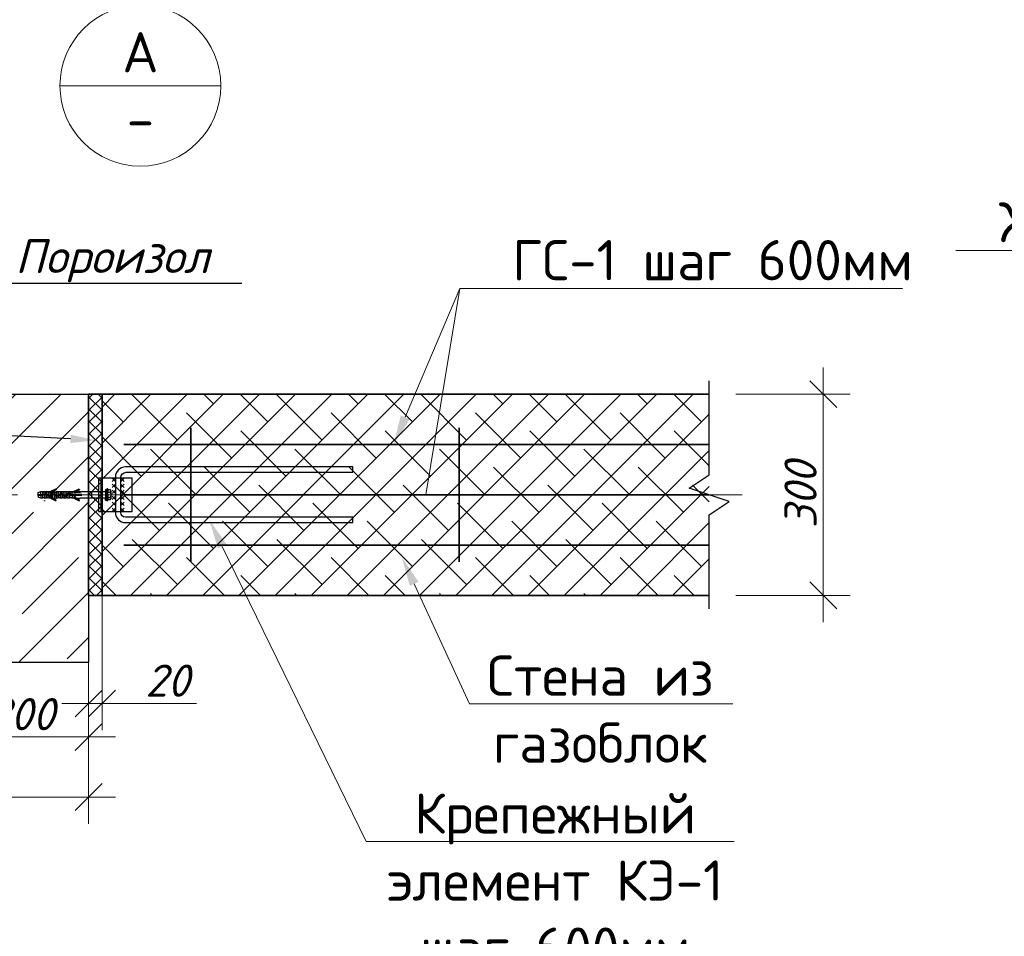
# Model space of a CAD drawing. Header units: millimetres. Extents: x 363306 to 7757304, y 1022887 to 1207196.
# Tile 215 of 256: x 1111856 to 1119197, y 1065754 to 1072588. Entities that reach past the tile are written whole.
import ezdxf
from ezdxf import colors
from ezdxf.entities.mleader import LeaderData, LeaderLine
from ezdxf.enums import TextEntityAlignment as Align
from ezdxf.math import Vec2, Vec3

# ---------------------------------------------------------------- set-up
doc = ezdxf.new("R2010")
doc.units = ezdxf.units.MM
doc.linetypes.add('ACAD_ISO10W100', pattern=[18, 12, -3, 0, -3])
for name, color, linetype, lineweight in [('.', 7, 'Continuous', 15), ('gazabulok 300', 32, 'Continuous', 30), ('Линия ОС', 22, 'ACAD_ISO10W100', 9)]:
    doc.layers.add(name, color=color, linetype=linetype, lineweight=lineweight)
for name, color, linetype in [('0 @ 100', 7, 'Continuous'), ('kcd_tx', 7, 'Continuous'), ('shtrixovka', 7, 'Continuous'), ('Штрих', 7, 'Continuous')]:
    doc.layers.add(name, color=color, linetype=linetype)
doc.styles.add('iso', font='isocpeur.TTF')
doc.styles.add('ISOCPEUR', font='isocpeur.TTF')
doc.styles.get("Standard").update_dxf_attribs({"font": 'isocpeui.ttf'})
doc.styles.add('ГОСТ 2.304', font='isocpeui.ttf')
doc.dimstyles.new('Санжар', dxfattribs={"dimtxt": 240, "dimasz": 200, "dimexe": 200, "dimexo": 200, "dimgap": 50, "dimtad": 1, "dimdec": 0, "dimtxsty": 'Standard', "dimblk": 'OBLIQUE', "dimcen": 2.5, "dimdle": 200, "dimclrd": 152, "dimclre": 152, "dimclrt": 152, "dimadec": 0, "dimazin": 0, "dimtfac": 1, "dimtdec": 0, "dimtmove": 0, "dimatfit": 3, "dimldrblk": 'OBLIQUE', "dimfxl": 0, "dimlwd": 0, "dimlwe": 0, "dimarcsym": 0})
pattern_1 = [(45, (70082.44, -764222.497), (-44.9012806, 44.9012806), []), (135, (70082.44, -764222.497), (-44.9012806, -44.9012806), [])]

# ---------------------------------------------------------------- blocks, each defined once
blk = doc.blocks.new('5454')
at = {"color": 1, "linetype": 'Continuous'}
for p, q in [((49287.6, 10309.1), (49291.6, 10310.6)), ((49287.6, 10306.1), (49287.6, 10309.1)), ((49291.6, 10306.1), (49291.6, 10310.6)), ((49291.6, 10310.6), (49294.2, 10310.6)), ((49294.2, 10310.6), (49294.2, 10306.1)), ((49294.2, 10310.6), (49294.3, 10310)), ((49296.3, 10310), (49294.3, 10310)), ((49294.3, 10306.1), (49294.3, 10309.2)), ((49294.3, 10307.2), (49301.2, 10307.2)), ((49295.9, 10310), (49297.4, 10310.6)), ((49297.4, 10310.6), (49297.4, 10307.2)), ((49297.4, 10310.6), (49300, 10310.6)), ((49300, 10307.2), (49300, 10310.6)), ((49300, 10310.6), (49300.1, 10310)), ((49302.1, 10310), (49300.1, 10310)), ((49300.1, 10307.2), (49300.1, 10309.2)), ((49301.2, 10305), (49301.2, 10307.2)), ((49301.7, 10310), (49303.2, 10310.6)), ((49303.2, 10305), (49303.2, 10310.6)), ((49303.2, 10310.6), (49305.8, 10310.6)), ((49304.4, 10309.9), (49314, 10314.4)), ((49304.4, 10309.9), (49305.8, 10309.9)), ((49314.5, 10313.2), (49305.8, 10309.2)), ((49305.8, 10308.8), (49305.8, 10309.9)), ((49305.8, 10305), (49305.8, 10308.8)), ((49305.8, 10308.8), (49305.9, 10308.8)), ((49305.9, 10308.8), (49308.4, 10308.8)), ((49305.9, 10305), (49305.9, 10308.8)), ((49305.9, 10307.2), (49312.8, 10307.2)), ((49308.4, 10308.8), (49308.7, 10309.2)), ((49308.7, 10309.2), (49309.5, 10310.6)), ((49309, 10309.2), (49308.7, 10309.2)), ((49309, 10307.2), (49309, 10309.2)), ((49311.6, 10309.2), (49309, 10309.2)), ((49309.5, 10310.6), (49311.6, 10310.6)), ((49311.6, 10310.6), (49311.7, 10309.4)), ((49311.7, 10309.2), (49311.6, 10309.2)), ((49311.6, 10307.2), (49311.6, 10309.2)), ((49311.7, 10309.4), (49314.8, 10310.6)), ((49311.7, 10307.2), (49311.7, 10309.2)), ((49314.8, 10309.2), (49311.7, 10309.2)), ((49312.8, 10305), (49312.8, 10307.2)), ((49314, 10314.4), (49314.5, 10313.2)), ((49314.8, 10310.6), (49315.3, 10310.6)), ((49314.8, 10305), (49314.8, 10309.2)), ((49315.3, 10309.2), (49314.8, 10309.2)), ((49315.3, 10310.6), (49315.3, 10309.2)), ((49315.3, 10310.6), (49317.4, 10310.6)), ((49317.4, 10305), (49317.4, 10310.6)), ((49317.4, 10310.6), (49317.5, 10310)), ((49319.5, 10310), (49317.5, 10310)), ((49317.5, 10305), (49317.5, 10309.2)), ((49317.5, 10307.2), (49324.4, 10307.2)), ((49319.1, 10310), (49320.6, 10310.6)), ((49320.6, 10310.6), (49320.6, 10307.2)), ((49320.6, 10310.6), (49323.2, 10310.6)), ((49323.2, 10307.2), (49323.2, 10310.6)), ((49323.2, 10310.6), (49323.3, 10310)), ((49325.3, 10310), (49323.3, 10310)), ((49323.3, 10307.2), (49323.3, 10309.2)), ((49324.4, 10305), (49324.4, 10307.2)), ((49324.9, 10310), (49326.4, 10310.6)), ((49326.4, 10305), (49326.4, 10310.6)), ((49326.4, 10310.6), (49329, 10310.6)), ((49329, 10307.6), (49329, 10310.6)), ((49329, 10310.6), (49329.1, 10310)), ((49329, 10307.6), (49329, 10305)), ((49331.1, 10310), (49329.1, 10310)), ((49329.1, 10305), (49329.1, 10309.2)), ((49336, 10307.2), (49329.1, 10307.2)), ((49330.7, 10310), (49332.2, 10310.6)), ((49332.2, 10310.6), (49332.2, 10307.2)), ((49332.2, 10310.6), (49334.8, 10310.6)), ((49334.8, 10310.6), (49334.8, 10307.6)), ((49334.8, 10310.6), (49334.9, 10310)), ((49334.9, 10307.6), (49334.8, 10307.6)), ((49336.9, 10310), (49334.9, 10310)), ((49334.9, 10307.6), (49334.9, 10309.2)), ((49336, 10306.1), (49336, 10307.2)), ((49336.5, 10310), (49338, 10310.6)), ((49338, 10306.2), (49338, 10310.6)), ((49338, 10310.6), (49340.6, 10310.6)), ((49339.2, 10309.9), (49348.8, 10314.4)), ((49339.2, 10309.9), (49340.6, 10309.9)), ((49349.3, 10313.2), (49340.6, 10309.2)), ((49340.6, 10309.9), (49340.6, 10308.8)), ((49340.6, 10308.8), (49343.2, 10308.8)), ((49343.2, 10308.8), (49343.5, 10309.2)), ((49343.5, 10309.2), (49344.3, 10310.6)), ((49350.1, 10309.2), (49343.5, 10309.2)), ((49344.3, 10310.6), (49350.1, 10310.6)), ((49348.8, 10314.4), (49349.3, 10313.2)), ((49350.1, 10310.6), (49386.9, 10310.6)), ((49350.1, 10310.6), (49350.1, 10309.2)), ((49367.6, 10300.6), (49367.6, 10310.6)), ((49387.8, 10313.4), (49387.6, 10311.5)), ((49387.6, 10311.5), (49387.6, 10299.7)), ((49388, 10313.6), (49389.8, 10313.6)), ((49389.8, 10310.6), (49389.8, 10313.9)), ((49389.8, 10297.6), (49389.8, 10313.6)), ((49389.8, 10310.6), (49389.8, 10300.6)), ((49390.3, 10314.4), (49390.7, 10314.4)), ((49390.7, 10314.4), (49390.3, 10314.4)), ((49391.2, 10309.1), (49391.2, 10313.9)), ((49391.2, 10313.6), (49391.2, 10313.9)), ((49391.2, 10313.1), (49391.2, 10310.6)), ((49391.2, 10309.4), (49395.2, 10309.4)), ((49391.2, 10305.6), (49391.2, 10309.1)), ((49395.2, 10313.1), (49391.7, 10313.1)), ((49395.2, 10309.5), (49395.2, 10309.3)), ((49395.7, 10311.5), (49395.7, 10299.7)), ((49395.7, 10309.4), (49395.7, 10309.4)), ((49287.1, 10306.1), (49294.3, 10306.1)), ((49287.1, 10305), (49287.1, 10306.1)), ((49287.1, 10305), (49295.4, 10305)), ((49287.6, 10305), (49287.6, 10302.1)), ((49291.6, 10300.6), (49287.6, 10302.1)), ((49291.6, 10305), (49291.6, 10300.6)), ((49294.2, 10300.6), (49291.6, 10300.6)), ((49294.2, 10300.6), (49294.2, 10305)), ((49294.3, 10301.2), (49294.2, 10300.6)), ((49294.3, 10302), (49294.3, 10305)), ((49294.3, 10302), (49294.3, 10301.2)), ((49296.3, 10301.2), (49294.3, 10301.2)), ((49295.4, 10306.1), (49300.1, 10306.1)), ((49295.4, 10305), (49295.4, 10306.1)), ((49297.4, 10300.6), (49295.9, 10301.2)), ((49297.4, 10300.6), (49297.4, 10306.1)), ((49300, 10300.6), (49297.4, 10300.6)), ((49300, 10306.1), (49300, 10300.6)), ((49300.1, 10301.2), (49300, 10300.6)), ((49300.1, 10302), (49300.1, 10306.1)), ((49300.1, 10303.9), (49307, 10303.9)), ((49300.1, 10302), (49300.1, 10301.2)), ((49302.1, 10301.2), (49300.1, 10301.2)), ((49301.2, 10305), (49305.9, 10305)), ((49303.2, 10300.6), (49301.7, 10301.2)), ((49303.2, 10303.9), (49303.2, 10300.6)), ((49305.8, 10300.6), (49303.2, 10300.6)), ((49305.8, 10302.4), (49305.8, 10303.9)), ((49305.9, 10302.4), (49305.8, 10302.4)), ((49305.8, 10300.6), (49305.8, 10302.4)), ((49314.5, 10298), (49305.8, 10302)), ((49305.8, 10300.6), (49314, 10296.8)), ((49305.9, 10302.4), (49305.9, 10303.9)), ((49308.4, 10302.4), (49305.9, 10302.4)), ((49307, 10306.1), (49311.7, 10306.1)), ((49307, 10303.9), (49307, 10306.1)), ((49309, 10301.4), (49308.4, 10302.4)), ((49309, 10301.4), (49309, 10306.1)), ((49309.5, 10300.6), (49309, 10301.4)), ((49309.5, 10300.6), (49311.6, 10300.6)), ((49311.6, 10300.6), (49311.6, 10306.1)), ((49311.6, 10300.6), (49311.7, 10301.8)), ((49311.7, 10301.8), (49311.7, 10306.1)), ((49311.7, 10303.9), (49318.6, 10303.9)), ((49311.7, 10301.8), (49314.8, 10300.6)), ((49312.8, 10305), (49317.5, 10305)), ((49314, 10296.8), (49314.5, 10298)), ((49314.8, 10300.6), (49314.8, 10303.9)), ((49314.8, 10300.6), (49315.3, 10300.6)), ((49317.4, 10300.6), (49315.3, 10300.6)), ((49317.4, 10303.9), (49317.4, 10300.6)), ((49317.5, 10301.2), (49317.4, 10300.6)), ((49317.5, 10302), (49317.5, 10303.9)), ((49317.5, 10301.2), (49317.5, 10302)), ((49319.5, 10301.2), (49317.5, 10301.2)), ((49318.6, 10306.1), (49323.3, 10306.1)), ((49318.6, 10303.9), (49318.6, 10306.1)), ((49320.6, 10300.6), (49319.1, 10301.2)), ((49320.6, 10300.6), (49320.6, 10306.1)), ((49323.2, 10300.6), (49320.6, 10300.6)), ((49323.2, 10306.1), (49323.2, 10300.6)), ((49323.3, 10301.2), (49323.2, 10300.6)), ((49323.3, 10302), (49323.3, 10306.1)), ((49323.3, 10303.9), (49330.2, 10303.9)), ((49323.3, 10303.9), (49330.2, 10303.9)), ((49323.3, 10301.2), (49323.3, 10302)), ((49325.3, 10301.2), (49323.3, 10301.2)), ((49324.4, 10305), (49329.1, 10305)), ((49326.4, 10300.6), (49324.9, 10301.2)), ((49326.4, 10303.9), (49326.4, 10300.6)), ((49329, 10300.6), (49326.4, 10300.6)), ((49329, 10303.9), (49329, 10300.6)), ((49329.1, 10301.2), (49329, 10300.6)), ((49329.1, 10302), (49329.1, 10303.9)), ((49329.1, 10301.2), (49329.1, 10302)), ((49331.1, 10301.2), (49329.1, 10301.2)), ((49334.9, 10306.1), (49330.2, 10306.1)), ((49330.2, 10303.9), (49330.2, 10306.1)), ((49332.2, 10300.6), (49330.7, 10301.2)), ((49332.2, 10300.6), (49332.2, 10306.1)), ((49334.8, 10300.6), (49332.2, 10300.6)), ((49334.8, 10306.1), (49334.8, 10305)), ((49334.8, 10300.6), (49334.8, 10305)), ((49334.9, 10301.2), (49334.8, 10300.6)), ((49334.9, 10302), (49334.9, 10306.1)), ((49334.9, 10305), (49352.6, 10305)), ((49334.9, 10301.2), (49334.9, 10302)), ((49336.9, 10301.2), (49334.9, 10301.2)), ((49352.6, 10306.1), (49336, 10306.1)), ((49338, 10300.6), (49336.5, 10301.2)), ((49338, 10305), (49338, 10300.6)), ((49340.6, 10300.6), (49338, 10300.6)), ((49343.2, 10302.4), (49340.6, 10302.4)), ((49340.6, 10302.4), (49340.6, 10300.6)), ((49349.3, 10298), (49340.6, 10302)), ((49340.6, 10300.6), (49348.8, 10296.8)), ((49344.3, 10300.6), (49343.2, 10302.4)), ((49344.3, 10300.6), (49350.1, 10300.6)), ((49348.8, 10296.8), (49349.3, 10298)), ((49386.9, 10300.6), (49350.1, 10300.6)), ((49352.6, 10305), (49352.6, 10306.1)), ((49387.8, 10297.8), (49387.6, 10299.7)), ((49388, 10297.6), (49389.8, 10297.6)), ((49389.8, 10300.6), (49389.8, 10297.3)), ((49390.7, 10296.8), (49390.3, 10296.8)), ((49391.2, 10305.6), (49391.2, 10297.6)), ((49391.2, 10301.8), (49395.1, 10301.8)), ((49391.2, 10297.3), (49391.2, 10297.6)), ((49395.2, 10298.1), (49391.7, 10298.1))]:
    blk.add_line(p, q, dxfattribs=at)
at = {"color": 1}
blk.add_line((49287.1, 10305.6), (49287.2, 10305.6), dxfattribs=at)
at = {"color": 1, "linetype": 'Continuous'}
for centre, radius, start, end in [((48705.9, 10260.3), 590.5, 4.7499, 4.8273), ((49445.4, 9939), 399.8, 111.8924, 112.1957), ((48711.7, 10260.3), 590.5, 4.7499, 4.8273), ((49451.2, 9939), 399.8, 111.8924, 112.1957), ((48718, 10259.4), 601.6, 4.7507, 4.8262), ((49467.8, 9941.1), 397.6, 111.8931, 112.1965), ((48723.8, 10259.4), 601.6, 4.7507, 4.8262), ((49473.6, 9941.1), 397.6, 111.8931, 112.1965), ((48729.6, 10259.4), 601.6, 4.7507, 4.8262), ((49479.4, 9941.1), 397.6, 111.8931, 112.1965), ((48735.4, 10259.4), 601.6, 4.7507, 4.8262), ((49485.2, 9941.1), 397.6, 111.8931, 112.1965), ((49386.7, 10311.5), 0.932, 280.1141, 356.6332), ((49388, 10313.4), 0.2, 90, 175), ((49390.3, 10313.9), 0.5, 90, 180), ((49390.7, 10313.9), 0.5, 0, 90), ((49391.7, 10313.6), 0.5, 180, 270), ((49389, 10312.1), 6.74, 335.8555, 354.3516), ((49389, 10306.6), 6.74, 5.6484, 24.1445), ((49388.9, 10310.4), 6.83, 8.923, 22.9185), ((49388.9, 10310.4), 6.83, 350.8089, 351.077), ((49444.3, 10669.6), 397, 247.8032, 248.1087), ((49450.1, 10669.6), 397, 247.8032, 248.1087), ((49467.5, 10669.5), 396.9, 247.8032, 248.1087), ((49473.3, 10669.5), 396.9, 247.8032, 248.1087), ((49479.1, 10669.5), 396.9, 247.8032, 248.1087), ((49484.9, 10669.5), 396.9, 247.8032, 248.1087), ((49386.7, 10299.6), 0.98, 5.2324, 76.3625), ((49388, 10297.8), 0.2, 185, 270), ((49390.3, 10297.3), 0.5, 180, 270), ((49390.7, 10297.3), 0.5, 270, 0), ((49391.7, 10297.6), 0.5, 90, 180), ((49389, 10304.6), 6.74, 335.8555, 354.3516), ((49389, 10299.1), 6.74, 5.6484, 24.1445), ((49388.9, 10300.8), 6.83, 337.0815, 351.077)]:
    blk.add_arc(centre, radius, start, end, dxfattribs=at)
blk = doc.blocks.new('_Oblique')
at = {"color": 0, "linetype": 'ByBlock', "lineweight": -2}
blk.add_line((-0.5, -0.5), (0.5, 0.5), dxfattribs=at)
blk = doc.blocks.new('*D958')
at = {"layer": 'Defpoints', "color": 0, "lineweight": 25, "transparency": 16777216}
for p in [(1110370, 1068045.5), (1112370, 1068045.5), (1112370, 1066791.9)]:
    blk.add_point(p, dxfattribs=at)
at = {"layer": 'kcd_tx', "lineweight": 0, "transparency": 16777216}
for p, q in [((1110370, 1067845.5), (1110370, 1066591.9)), ((1112370, 1067845.5), (1112370, 1066591.9)), ((1110170, 1066791.9), (1112570, 1066791.9))]:
    blk.add_line(p, q, dxfattribs=at)
at = {"layer": 'kcd_tx', "lineweight": 0, "transparency": 16777216, "xscale": 200, "yscale": 200, "zscale": 200, "rotation": 180}
blk.add_blockref('_Oblique', (1110370, 1066791.9), dxfattribs=at)
at = {"layer": 'kcd_tx', "lineweight": 0, "transparency": 16777216, "xscale": 200, "yscale": 200, "zscale": 200}
blk.add_blockref('_Oblique', (1112370, 1066791.9), dxfattribs=at)
at = {"layer": 'kcd_tx', "lineweight": 30, "transparency": 16777216, "insert": (1111370, 1066961.9), "char_height": 240, "attachment_point": 5, "bg_fill": 3, "box_fill_scale": 1.1, "bg_fill_color": 256, "bg_fill_true_color": 13158600, "bg_fill_transparency": 0}
blk.add_mtext('400', dxfattribs=at)
blk = doc.blocks.new('*D1018')
at = {"layer": 'Defpoints', "color": 0, "lineweight": 25, "transparency": 16777216}
for p in [(1116996.2, 1069795.5), (1117847.7, 1069795.5), (1116996.2, 1068295.5)]:
    blk.add_point(p, dxfattribs=at)
at = {"layer": 'kcd_tx', "lineweight": 0, "transparency": 16777216}
for p, q in [((1117847.7, 1068095.5), (1117847.7, 1069995.5)), ((1117196.2, 1069795.5), (1118047.7, 1069795.5)), ((1117196.2, 1068295.5), (1118047.7, 1068295.5))]:
    blk.add_line(p, q, dxfattribs=at)
at = {"layer": 'kcd_tx', "lineweight": 0, "transparency": 16777216, "xscale": 200, "yscale": 200, "zscale": 200}
for p, rotation in [((1117847.7, 1069795.5), 90), ((1117847.7, 1068295.5), 270)]:
    blk.add_blockref('_Oblique', p, dxfattribs=dict(at, rotation=rotation))
at = {"layer": 'kcd_tx', "lineweight": 30, "transparency": 16777216, "insert": (1117677.7, 1069045.5), "char_height": 240, "attachment_point": 5, "rotation": 90, "bg_fill": 3, "box_fill_scale": 1.1, "bg_fill_color": 256, "bg_fill_true_color": 13158600, "bg_fill_transparency": 0}
blk.add_mtext('300', dxfattribs=at)
blk = doc.blocks.new('*D1020')
at = {"layer": 'Defpoints', "color": 0, "lineweight": 25, "transparency": 16777216}
for p in [(1111370, 1067795.5), (1112370, 1067795.5), (1112370, 1067240)]:
    blk.add_point(p, dxfattribs=at)
at = {"layer": 'kcd_tx', "lineweight": 0, "transparency": 16777216}
for p, q in [((1111370, 1067595.5), (1111370, 1067040)), ((1112370, 1067595.5), (1112370, 1067040)), ((1111170, 1067240), (1112570, 1067240))]:
    blk.add_line(p, q, dxfattribs=at)
at = {"layer": 'kcd_tx', "lineweight": 0, "transparency": 16777216, "xscale": 200, "yscale": 200, "zscale": 200, "rotation": 180}
blk.add_blockref('_Oblique', (1111370, 1067240), dxfattribs=at)
at = {"layer": 'kcd_tx', "lineweight": 0, "transparency": 16777216, "xscale": 200, "yscale": 200, "zscale": 200}
blk.add_blockref('_Oblique', (1112370, 1067240), dxfattribs=at)
at = {"layer": 'kcd_tx', "lineweight": 30, "transparency": 16777216, "insert": (1111870, 1067410), "char_height": 240, "attachment_point": 5, "bg_fill": 3, "box_fill_scale": 1.1, "bg_fill_color": 256, "bg_fill_true_color": 13158600, "bg_fill_transparency": 0}
blk.add_mtext('200', dxfattribs=at)
blk = doc.blocks.new('*D959')
at = {"layer": 'Defpoints', "color": 0, "lineweight": 25, "transparency": 16777216}
for p in [(1112470, 1068545.5), (1112370, 1068045.5), (1112470, 1067490)]:
    blk.add_point(p, dxfattribs=at)
at = {"layer": 'kcd_tx', "lineweight": 0, "transparency": 16777216}
for p, q in [((1112470, 1068345.5), (1112470, 1067290)), ((1112370, 1067845.5), (1112370, 1067290)), ((1112170, 1067490), (1112670, 1067490)), ((1113175.1, 1067490), (1112470, 1067490))]:
    blk.add_line(p, q, dxfattribs=at)
at = {"layer": 'kcd_tx', "lineweight": 0, "transparency": 16777216, "xscale": 200, "yscale": 200, "zscale": 200, "rotation": 180}
blk.add_blockref('_Oblique', (1112370, 1067490), dxfattribs=at)
at = {"layer": 'kcd_tx', "lineweight": 0, "transparency": 16777216, "xscale": 200, "yscale": 200, "zscale": 200}
blk.add_blockref('_Oblique', (1112470, 1067490), dxfattribs=at)
at = {"layer": 'kcd_tx', "lineweight": 30, "transparency": 16777216, "insert": (1112957.2, 1067660), "char_height": 240, "attachment_point": 5, "bg_fill": 3, "box_fill_scale": 1.1, "bg_fill_color": 256, "bg_fill_true_color": 13158600, "bg_fill_transparency": 0}
blk.add_mtext('20', dxfattribs=at)

msp = doc.modelspace()

# ---------------------------------------------------------------- hatches: boundary and pattern name
at = {"layer": '.', "lineweight": 0}
h = msp.add_hatch(dxfattribs=at)
h.set_pattern_fill('ANSI37', color=256, scale=20)
h.set_pattern_definition(pattern_1)
h.paths.add_polyline_path([(1112369.975, 1068295.515), (1112469.975, 1068295.515), (1112469.975, 1069795.515), (1112369.975, 1069795.515)])
h = msp.add_hatch(dxfattribs=at)
h.set_pattern_fill('ANSI37', color=256, scale=20)
h.set_pattern_definition(pattern_1)
h.paths.add_polyline_path([(1112369.975, 1068295.515), (1112469.975, 1068295.515), (1112469.975, 1069795.515), (1112369.975, 1069795.515)])
at = {"layer": 'shtrixovka', "lineweight": 9, "ltscale": 1.5, "true_color": 0xae4f24}
h = msp.add_hatch(dxfattribs=at)
h.set_pattern_fill('ANSI38', color=34, scale=60)
h.set_pattern_definition([(45, (-77614.96, -127120.42), (-134.703842, 134.703842), []), (135, (-77614.96, -127120.42), (-404.111525, 134.703842), [476.25, -285.75])])
h.paths.add_polyline_path([(1116996.229, 1068295.515), (1116996.229, 1069795.515), (1112469.975, 1069795.515), (1112469.975, 1068295.515)])

# ---------------------------------------------------------------- linework, layer by layer
at = {"lineweight": 9}
for p, q in [((1113356.351, 1072095.454), (1112156.351, 1072095.454)), ((1112569.975, 1069170.515), (1112544.975, 1069145.515)), ((1112569.975, 1069145.515), (1112544.975, 1069170.515)), ((1112569.975, 1069125.515), (1112544.975, 1069100.515)), ((1112569.975, 1069100.515), (1112544.975, 1069125.515)), ((1112609.975, 1069170.515), (1112634.975, 1069145.515)), ((1112609.975, 1069145.515), (1112634.975, 1069170.515)), ((1112609.975, 1069125.515), (1112634.975, 1069100.515)), ((1112609.975, 1069100.515), (1112634.975, 1069125.515)), ((1112569.975, 1069080.515), (1112544.975, 1069055.515)), ((1112569.975, 1069055.515), (1112544.975, 1069080.515)), ((1112569.975, 1069035.515), (1112544.975, 1069010.515)), ((1112569.975, 1069010.515), (1112544.975, 1069035.515)), ((1112609.975, 1069080.515), (1112634.975, 1069055.515)), ((1112609.975, 1069055.515), (1112634.975, 1069080.515)), ((1112609.975, 1069035.515), (1112634.975, 1069010.515)), ((1112609.975, 1069010.515), (1112634.975, 1069035.515)), ((1112569.975, 1068990.515), (1112544.975, 1068965.515)), ((1112569.975, 1068965.515), (1112544.975, 1068990.515)), ((1112609.975, 1068990.515), (1112634.975, 1068965.515)), ((1112609.975, 1068965.515), (1112634.975, 1068990.515)), ((1112569.975, 1068945.515), (1112544.975, 1068920.515)), ((1112569.975, 1068920.515), (1112544.975, 1068945.515)), ((1112609.975, 1068945.515), (1112634.975, 1068920.515)), ((1112609.975, 1068920.515), (1112634.975, 1068945.515))]:
    msp.add_line(p, q, dxfattribs=at)
at = {"color": 146, "lineweight": 30}
for p, q in [((1112444.975, 1069170.515), (1112444.975, 1068920.515)), ((1112694.975, 1069170.515), (1112444.975, 1069170.515)), ((1112459.975, 1069170.515), (1112459.975, 1068920.515)), ((1112694.975, 1068920.515), (1112694.975, 1069170.515)), ((1112444.975, 1068920.515), (1112694.975, 1068920.515))]:
    msp.add_line(p, q, dxfattribs=at)
msp.add_lwpolyline([(1116996.229, 1068195.515), (1116996.229, 1068895.515), (1117146.229, 1068995.515), (1116846.229, 1069095.515), (1116996.229, 1069195.515), (1116996.229, 1069895.515)])
at = {"color": 219, "lineweight": 35, "true_color": 0x642165}
msp.add_lwpolyline([(1112369.975, 1069795.515), (1112469.975, 1069795.515), (1112469.975, 1068295.515), (1112369.975, 1068295.515)], close=True, dxfattribs=at)
msp.add_lwpolyline([(1112369.975, 1069795.515), (1112469.975, 1069795.515), (1112469.975, 1068295.515), (1112369.975, 1068295.515)], close=True, dxfattribs=at)
at = {"color": 96, "lineweight": 35, "ltscale": 10}
for points in [[(1113131.966, 1069545.515), (1113131.966, 1068545.515)], [(1115131.966, 1069545.515), (1115131.966, 1068545.515)], [(1112631.966, 1069420.515), (1116996.229, 1069420.515)], [(1112631.966, 1069045.515), (1116996.229, 1069045.515)], [(1112631.966, 1068670.515), (1116996.229, 1068670.515)]]:
    msp.add_lwpolyline(points, dxfattribs=at)
at = {"color": 5}
msp.add_lwpolyline([(1114339.975, 1068878.015), (1112644.975, 1068878.015, -0.41421356), (1112609.975, 1068913.015), (1112609.975, 1069173.015, -0.41421356), (1112649.975, 1069213.015), (1114339.975, 1069213.015), (1114339.975, 1069253.015), (1112644.975, 1069253.015, 0.41421356), (1112569.975, 1069178.015), (1112569.975, 1068913.015, 0.41421356), (1112644.975, 1068838.015), (1114339.975, 1068838.015), (1114339.975, 1068878.015)], format="xyb", dxfattribs=at)
at = {"lineweight": 9}
msp.add_circle((1112756.351, 1072095.454), 600, dxfattribs=at)
at = {"layer": 'gazabulok 300', "color": 22, "lineweight": 35, "ltscale": 12}
for points in [[(1112469.975, 1068295.515), (1112469.975, 1069795.515), (1116996.229, 1069795.515)], [(1112469.975, 1068295.515), (1116996.229, 1068295.515)]]:
    msp.add_lwpolyline(points, dxfattribs=at)

# ---------------------------------------------------------------- block references
at = {"xscale": 5, "yscale": 5, "zscale": 5}
msp.add_blockref('5454', (865556.78, 1017517.526), dxfattribs=at)

# ---------------------------------------------------------------- texts
at = {"lineweight": 9, "style": 'iso'}
msp.add_text('А', height=300, dxfattribs=at).set_placement((1112756.351, 1072195.454), align=Align.CENTER)
msp.add_text('-', height=300, dxfattribs=at).set_placement((1112756.351, 1071995.454), align=Align.TOP_CENTER)
at = {"layer": '0 @ 100', "color": 7, "insert": (761996.908, 1075986.433), "char_height": 318.940213, "width": 19697.5359, "attachment_point": 4, "style": 'ГОСТ 2.304'}
msp.add_mtext('\\pi5457.36288;{\\fISOCPEUR|b1|i1|c204|p34;Характеристика участка строительства:\\P\\pi0;\\P}Расчетная зимняя температура воздух 15 °С.\\PСкоростной напор ветра   - 38кг/м2.\\PВес снегового покрова    - 50кг/м2.\\PКлассификация зданий по функциональной пожарной опасности - Ф 4.1 \\PКоэффициент надежности по назначению - 0.95\\P\\P^IПроектом разработано подъёмник для мало мобильных граждан населения грузоподъемностью 250 кг. скоростью 0,25 см/с. Двери шахт подъёмника противопожарные с пределом огнестойкости El 30. Подъёмники оборудованы кабинами габаритами 1500х1500 мм, ширина дверей кабины обеспечивает проезд инвалидной коляски. Для экстренных случаев подъёмник оснащен дополнительным аккумулятором и механическим спуском для безопасного спуска пассажира в нулевую отметку. Так же в дверях подъёмника установлены замки датчики которые открываются с ключевыми картами, чтобы открыть двери подъёмника.\\P^IС внешней и внутренней стороны наружных стен предусмотрено обшивка из аквапанелей толщиной 12,5мм с утеплением из минераловатной ваты на кварцевой основе, А =0,040 Вт/мС, толщиной 100мм. (по теплотехническому расчету). Наружная отделка из органическое стекло.\\P^IПодрядчик обязан предоставить заказчику сертификаты соответствия и пожарной безопасности на фасадную систему и все применяемые в данной системе материалы и изделия.\\PКонструкции, изделия и материалы применены по действующим стандартам, ТУ, сертификатам. На путях эвакуации используются отделочные материалы, соответствующие требованиям п. 5.25 ШНК 2.01.02-04.\\PОтделка стен с внутренней стороны окраска водоэмульсионными красками светлых тонов. Во внутренней и наружной отделке использованы современные отделочные материалы используемые на территории Республики Узбекистан.\\P^IКрыша - скатная из металлических профилированных листов с полимерными покрытиями с обеих сторон толщ.0,55мм по металлическим конструкциям.\\P^IПо периметру наружных стен устраивается бетонная отмостка. Бетон кл.В 7,5 шириной 1000 мм, толщиной 50 мм по гравийному основанию толщиной 100 мм -150 мм.\\P^IВсе строительно-монтажные работы вести согласно указаний соответствующих строительных норм и проекта производства работ (П.П.Р.) на основании ШНК 3.01.01 - 03 и КМК 3.01.02 - 00.', dxfattribs=at)

# ---------------------------------------------------------------- leaders
at = {"color": 251, "lineweight": 9}
ml = msp.add_multileader_mtext('Standard', dxfattribs=at)
ml.set_content('Железабетонная\\P колонна', color=251, style='iso')
ml.set_leader_properties(color=256, lineweight=0)
ml.build(insert=Vec2(0, 0))
ml.multileader.update_dxf_attribs({"text_left_attachment_type": 6, "text_right_attachment_type": 6, "dogleg_length": 200, "arrow_head_size": 220})
ctx = ml.context
ctx.base_point, ctx.char_height, ctx.arrow_head_size, ctx.plane_origin = Vec3(1119208.65, 1070867.717), 300, 220, Vec3(1124226.846, 1070379.658)
ctx.left_attachment, ctx.right_attachment, ctx.text_align_type = 6, 6, 1
notes = []
notes.append((ctx, [(0, (1, 1, 0), (1122487.65, 1070867.717), (-1, 0), 200, [(0, [(1123373.495, 1069697.196)], 0, [])])]))
ctx.mtext.insert, ctx.mtext.alignment, ctx.mtext.flow_direction = Vec3(1120670.082, 1071227.717), 2, 5
ml = msp.add_multileader_mtext('Standard')
ml.set_content('{\\fISOCPEUR|b0|i1|c204|p34;Пороизол}', color=256, style='ISOCPEUR')
ml.set_leader_properties()
ml.build(insert=Vec2(0, 0))
ml.multileader.update_dxf_attribs({"text_left_attachment_type": 6, "text_right_attachment_type": 6, "dogleg_length": 0.208, "arrow_head_size": 188.682, "scale": 100})
ctx = ml.context
ctx.base_point, ctx.scale, ctx.char_height, ctx.arrow_head_size, ctx.landing_gap_size, ctx.plane_origin = Vec3(1111816.866, 1070623.254), 100, 251.57628, 188.682, 0, Vec3(1116079.29, 1067573.302)
ctx.left_attachment, ctx.right_attachment, ctx.text_align_type = 6, 6, 1
notes.append((ctx, [(1, (1, 1, 0), (1111795.916, 1070623.254), (1, 0), 20.95, [(1, [(1112424.355, 1069452.509), (1110316.49, 1069557.49)], 0, [])])]))
ctx.mtext.insert, ctx.mtext.alignment, ctx.mtext.flow_direction = Vec3(1112546.723, 1070950.303), 2, 5
for ctx, leaders in notes:
    for number, flags, end, landing, length, lines in leaders:
        leader = LeaderData()
        leader.index, (leader.has_last_leader_line, leader.has_dogleg_vector, leader.attachment_direction) = number, flags
        leader.last_leader_point, leader.dogleg_vector, leader.dogleg_length = Vec3(end), Vec3(landing), length
        for number, points, colour, breaks in lines:
            line = LeaderLine()
            line.index, line.vertices, line.color, line.breaks = number, Vec3.list(points), colors.encode_raw_color(colour), breaks
            leader.lines.append(line)
        ctx.leaders.append(leader)

# ---------------------------------------------------------------- next in the draw order: dimensions: what is measured, and where the dimension line sits
at = {"layer": 'kcd_tx', "color": 18, "lineweight": 30, "true_color": 0x000000}
dim = msp.add_linear_dim(base=(1117847.697, 1069795.515), p1=(1116996.229, 1068295.515), p2=(1116996.229, 1069795.515), angle=90, dimstyle='Санжар', override={"dimlfac": 0.2, "dimclrd": 256, "dimclre": 256, "dimclrt": 256, "dimtmove": 1, "dimfxl": 0.18, "dimtfill": 1, "dimarcsym": 2}, dxfattribs=at)
dim.commit()
dim.dimension.update_dxf_attribs({"geometry": '*D1018', "text_midpoint": (1117677.697, 1069045.515)})
dim = msp.add_linear_dim(base=(1112369.975, 1066791.894), p1=(1110369.975, 1068045.515), p2=(1112369.975, 1068045.515), dimstyle='Санжар', override={"dimlfac": 0.2, "dimclrd": 256, "dimclre": 256, "dimclrt": 256, "dimtmove": 1, "dimfxl": 0.18, "dimtfill": 1, "dimarcsym": 2}, dxfattribs=at)
dim.commit()
dim.dimension.update_dxf_attribs({"geometry": '*D958', "text_midpoint": (1111369.975, 1066961.894)})

# ---------------------------------------------------------------- next in the draw order: hatches: boundary and pattern name
at = {"layer": 'Штрих', "lineweight": 9, "ltscale": 100}
h = msp.add_hatch(dxfattribs=at)
h.set_pattern_fill('ANSI35', color=252, scale=75, style=0)
h.set_pattern_definition([(45, (64046.03, -724918.73), (-336.7596, 336.7596), []), (45, (64382.8, -724918.73), (-336.7596, 336.7596), [595.3125, -119.0625, 0, -119.0625])])
h.paths.add_polyline_path([(1112369.975, 1067795.515), (1112369.975, 1069795.515), (1110369.975, 1069795.515), (1110369.975, 1067795.515)])

# ---------------------------------------------------------------- next in the draw order: linework, layer by layer
at = {"color": 18, "lineweight": 30, "true_color": 0x000000}
msp.add_lwpolyline([(1110369.975, 1069795.515), (1112369.975, 1069795.515), (1112369.975, 1067795.515), (1110369.975, 1067795.515)], close=True, dxfattribs=at)
at = {"layer": 'Линия ОС', "color": 244, "linetype": 'ACAD_ISO10W100', "lineweight": 9, "ltscale": 50, "true_color": 0x991b1e}
msp.add_line((1117241.622, 1069045.515), (1104703.319, 1069045.515), dxfattribs=at)

# ---------------------------------------------------------------- next in the draw order: leaders
at = {"color": 251, "lineweight": 9}
ml = msp.add_multileader_mtext('Standard', dxfattribs=at)
ml.set_content(' ГС-1 шаг 600мм', color=251, style='iso')
ml.set_leader_properties(color=256, lineweight=0)
ml.build(insert=Vec2(0, 0))
ml.multileader.update_dxf_attribs({"text_left_attachment_type": 6, "text_right_attachment_type": 6, "dogleg_length": 200, "arrow_head_size": 220})
ctx = ml.context
ctx.base_point, ctx.char_height, ctx.arrow_head_size, ctx.plane_origin = Vec3(1115250.686, 1070584.8), 300, 220, Vec3(1114569.702, 1069545.515)
ctx.left_attachment, ctx.right_attachment, ctx.text_align_type = 6, 6, 1
notes = []
notes.append((ctx, [(0, (1, 1, 0), (1115137.876, 1070584.8), (1, 0), 112.81, [(1, [(1114644.702, 1069420.515), (1115137.876, 1070584.8), (1114884.273, 1069045.515)], 0, [])])]))
ctx.mtext.insert, ctx.mtext.alignment, ctx.mtext.flow_direction = Vec3(1116926.209, 1070944.8), 2, 5
ml = msp.add_multileader_mtext('Standard', dxfattribs=at)
ml.set_content('Крепежный \\Pэлемент КЭ-1\\Pшаг 600мм', color=251, style='iso')
ml.set_leader_properties(color=256, lineweight=0)
ml.build(insert=Vec2(0, 0))
ml.multileader.update_dxf_attribs({"text_left_attachment_type": 6, "text_right_attachment_type": 6, "dogleg_length": 200, "arrow_head_size": 220})
ctx = ml.context
ctx.base_point, ctx.char_height, ctx.arrow_head_size, ctx.plane_origin = Vec3(1114506.039, 1066459.693), 300, 220, Vec3(1113433.995, 1069234.853)
ctx.left_attachment, ctx.right_attachment, ctx.text_align_type = 6, 6, 1
notes.append((ctx, [(0, (1, 1, 0), (1114438.227, 1066459.693), (1, 0), 67.812, [(0, [(1113269.949, 1068858.966)], 0, [])])]))
ctx.mtext.insert, ctx.mtext.alignment, ctx.mtext.flow_direction = Vec3(1115848.266, 1066819.693), 2, 5
ml = msp.add_multileader_mtext('Standard', dxfattribs=at)
ml.set_content('Стена из\\Pгазоблок', color=251, style='iso')
ml.set_leader_properties(color=256, lineweight=0)
ml.build(insert=Vec2(0, 0))
ml.multileader.update_dxf_attribs({"text_left_attachment_type": 6, "text_right_attachment_type": 6, "dogleg_length": 200, "arrow_head_size": 220})
ctx = ml.context
ctx.base_point, ctx.char_height, ctx.arrow_head_size, ctx.plane_origin = Vec3(1115309.955, 1067487.255), 300, 220, Vec3(1115016.014, 1068456.118)
ctx.left_attachment, ctx.right_attachment, ctx.text_align_type = 6, 6, 1
notes.append((ctx, [(0, (1, 1, 0), (1115208.643, 1067487.255), (1, 0), 101.313, [(0, [(1114704.968, 1068581.118)], 0, [])])]))
ctx.mtext.insert, ctx.mtext.alignment, ctx.mtext.flow_direction = Vec3(1116185.478, 1067847.255), 2, 5
for ctx, leaders in notes:
    for number, flags, end, landing, length, lines in leaders:
        leader = LeaderData()
        leader.index, (leader.has_last_leader_line, leader.has_dogleg_vector, leader.attachment_direction) = number, flags
        leader.last_leader_point, leader.dogleg_vector, leader.dogleg_length = Vec3(end), Vec3(landing), length
        for number, points, colour, breaks in lines:
            line = LeaderLine()
            line.index, line.vertices, line.color, line.breaks = number, Vec3.list(points), colors.encode_raw_color(colour), breaks
            leader.lines.append(line)
        ctx.leaders.append(leader)

# ---------------------------------------------------------------- next in the draw order: dimensions: what is measured, and where the dimension line sits
at = {"layer": 'kcd_tx', "color": 18, "lineweight": 30, "true_color": 0x000000}
dim = msp.add_linear_dim(base=(1112369.975, 1067239.988), p1=(1111369.975, 1067795.515), p2=(1112369.975, 1067795.515), dimstyle='Санжар', override={"dimlfac": 0.2, "dimclrd": 256, "dimclre": 256, "dimclrt": 256, "dimtmove": 1, "dimfxl": 0.18, "dimtfill": 1, "dimarcsym": 2}, dxfattribs=at)
dim.commit()
dim.dimension.update_dxf_attribs({"geometry": '*D1020', "text_midpoint": (1111869.975, 1067409.988)})

# ---------------------------------------------------------------- next in the draw order: dimensions: what is measured, and where the dimension line sits
dim = msp.add_linear_dim(base=(1112469.975, 1067489.988), p1=(1112369.975, 1068045.515), p2=(1112469.975, 1068545.515), dimstyle='Санжар', override={"dimlfac": 0.2, "dimclrd": 256, "dimclre": 256, "dimclrt": 256, "dimtmove": 1, "dimfxl": 0.18, "dimtfill": 1, "dimarcsym": 2}, dxfattribs=at)
dim.commit()
dim.dimension.update_dxf_attribs({"geometry": '*D959', "text_midpoint": (1112957.16, 1067451.791), "dimtype": 160})

doc.saveas('drawing.dxf')
